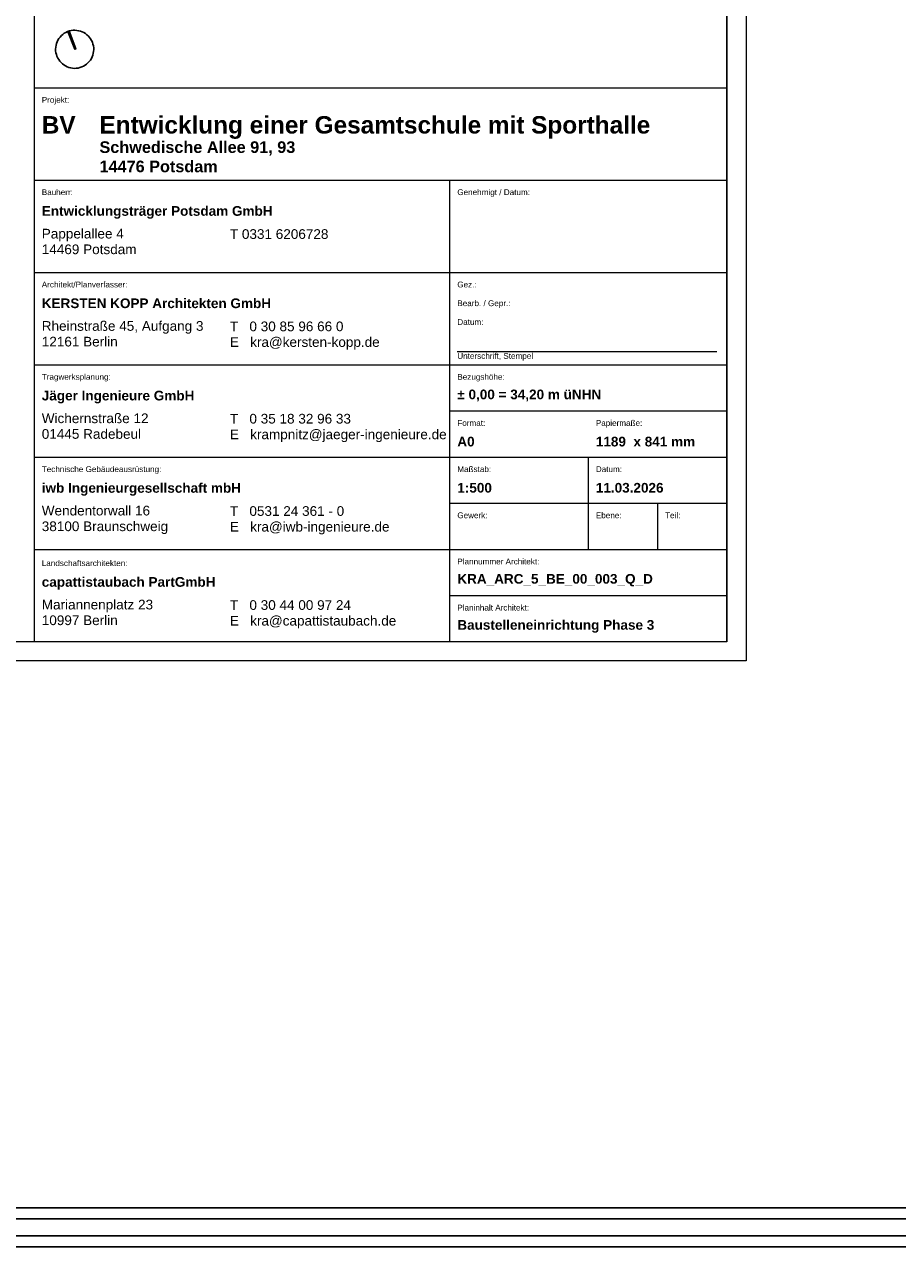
# Model space of a CAD drawing. Header units: metres. Extents: x -5203299 to 2078834, y 245743 to 5816291.
# Tile 208 of 256: x 366759 to 366873, y 5813836 to 5813995. Entities that reach past the tile are written whole.
import ezdxf

# ---------------------------------------------------------------- set-up
doc = ezdxf.new("R2010")
doc.units = ezdxf.units.M
doc.header["$LTSCALE"] = 0.5
doc.linetypes.add('Linienart-40', pattern=[1.399915, 0.599963, -0.799951])
for name, color, linetype, lineweight in [('70 -74 Zeichnungsblatt- 4 Plankopf Linie', 7, 'Continuous', 13), ('70 -74 Zeichnungsblatt- 5 Plankopf Text', 7, 'Continuous', 18), ('70 -74 Zeichnungsblatt- 6 Plankopf Symbole', 7, 'Continuous', 18), ('70 -76 Zeichnungsblatt -2 Plankopf Text', 7, 'Continuous', 18), ('Keine', 7, 'Continuous', 9)]:
    doc.layers.add(name, color=color, linetype=linetype, lineweight=lineweight)
doc.layers.add('99.04_Gleisplanung VP 02_23-EB-1236L-A-FAHRKANTE', color=150, linetype='Continuous', lineweight=35, true_color=0x007fff)
doc.layers.add('99.04_Gleisplanung VP 02_23-EB-1236R-A-FAHRKANTE', color=150, linetype='Continuous', lineweight=35, true_color=0x007fff)
doc.styles.add('Arial', font='arial.ttf')
doc.styles.add('Arial (bold)', font='arialbd.ttf')

# ---------------------------------------------------------------- blocks, each defined once
blk = doc.blocks.new('Gruppe-1127')
at = {"layer": '70 -74 Zeichnungsblatt- 4 Plankopf Linie'}
for p, q in [((0.40945, -0.12334), (0.40945, -0.4155)), ((0.58945, -0.1235), (0.58945, -0.4155)), ((0.40945, -0.2715), (0.58945, -0.2715)), ((0.40945, -0.2955), (0.58945, -0.2955)), ((0.51745, -0.2955), (0.51745, -0.4155)), ((0.40945, -0.3195), (0.58945, -0.3195)), ((0.40945, -0.3435), (0.58945, -0.3435)), ((0.51745, -0.3555), (0.58945, -0.3555)), ((0.40945, -0.3675), (0.58945, -0.3675)), ((0.55345, -0.3675), (0.55345, -0.3795)), ((0.51745, -0.3795), (0.58945, -0.3795)), ((0.55345, -0.3795), (0.55345, -0.3915)), ((0.57145, -0.3795), (0.57145, -0.3915)), ((0.40945, -0.3915), (0.58945, -0.3915)), ((0.58945, -0.3915), (0.58945, -0.4035)), ((0.51745, -0.4035), (0.58945, -0.4035))]:
    blk.add_line(p, q, dxfattribs=at)
at = {"layer": '70 -74 Zeichnungsblatt- 4 Plankopf Linie', "linetype": 'Linienart-40', "lineweight": 13, "transparency": 33554687}
blk.add_line((0.51945, -0.34007), (0.58694, -0.34007), dxfattribs=at)
at = {"layer": '70 -74 Zeichnungsblatt- 5 Plankopf Text', "attachment_point": 1}
for s, insert, char_height, line_spacing_factor, style in [('Projekt:', (0.41145, -0.27389), 0.00151, 0.970891, 'Arial'), ('BV', (0.41145, -0.27887), 0.004531, 0.996218, 'Arial (bold)'), ('Genehmigt / Datum:', (0.51945, -0.29789), 0.0015105, 0.970891, 'Arial'), ('Entwicklungsträger Potsdam GmbH', (0.41145, -0.30226), 0.0025172, 0.996218, 'Arial (bold)'), ('Pappelallee 4\\P14469 Potsdam', (0.41145, -0.30816), 0.0025172, 0.970891, 'Arial'), ('T 0331 6206728', (0.46034, -0.30827), 0.0025172, 0.970891, 'Arial'), ('Architekt/Planverfasser:', (0.41145, -0.32189), 0.0015105, 0.970891, 'Arial'), ('Gez.:', (0.51945, -0.32189), 0.00151, 0.970891, 'Arial'), ('KERSTEN KOPP Architekten GmbH', (0.41145, -0.32626), 0.0025172, 0.996218, 'Arial (bold)'), ('Bearb. / Gepr.:', (0.51945, -0.32676), 0.0015105, 0.970891, 'Arial'), ('Datum:', (0.51945, -0.33163), 0.00151, 0.970891, 'Arial'), ('Rheinstraße 45, Aufgang 3\\P12161 Berlin', (0.41145, -0.33216), 0.0025172, 0.970891, 'Arial'), ('T   0 30 85 96 66 0\\PE   kra@kersten-kopp.de', (0.46034, -0.33227), 0.0025172, 0.970891, 'Arial'), ('Unterschrift, Stempel', (0.51945, -0.34046), 0.0015105, 0.970891, 'Arial'), ('Tragwerksplanung:', (0.41145, -0.34589), 0.0015105, 0.970891, 'Arial'), ('Bezugshöhe:', (0.51945, -0.34589), 0.0015105, 0.970891, 'Arial'), ('Jäger Ingenieure GmbH', (0.41145, -0.35026), 0.0025172, 0.996218, 'Arial (bold)'), ('Wichernstraße 12\\P01445 Radebeul', (0.41145, -0.35616), 0.0025172, 0.970891, 'Arial'), ('T   0 35 18 32 96 33\\PE   krampnitz@jaeger-ingenieure.de', (0.46034, -0.35627), 0.0025172, 0.970891, 'Arial'), ('Format:', (0.51945, -0.35789), 0.00151, 0.970891, 'Arial'), ('Papiermaße:', (0.55545, -0.35789), 0.0015105, 0.970891, 'Arial'), ('Technische Gebäudeausrüstung:', (0.41145, -0.36989), 0.0015105, 0.970891, 'Arial'), ('Maßstab:', (0.51945, -0.36989), 0.00151, 0.970891, 'Arial'), ('Datum:', (0.55545, -0.36989), 0.00151, 0.970891, 'Arial'), ('iwb Ingenieurgesellschaft mbH', (0.41145, -0.37426), 0.0025172, 0.996218, 'Arial (bold)'), ('Wendentorwall 16\\P38100 Braunschweig', (0.41145, -0.38016), 0.0025172, 0.970891, 'Arial'), ('T   0531 24 361 - 0\\PE   kra@iwb-ingenieure.de', (0.46034, -0.38027), 0.0025172, 0.970891, 'Arial'), ('Gewerk:', (0.51945, -0.38189), 0.00151, 0.970891, 'Arial'), ('Ebene:', (0.55545, -0.38189), 0.00151, 0.970891, 'Arial'), ('Teil:', (0.57345, -0.38189), 0.00151, 0.970891, 'Arial'), ('Landschaftsarchitekten:', (0.41145, -0.39433), 0.0015105, 0.970891, 'Arial'), ('Plannummer Architekt:', (0.51945, -0.39389), 0.0015105, 0.970891, 'Arial'), ('capattistaubach PartGmbH', (0.41145, -0.3987), 0.0025172, 0.996218, 'Arial (bold)'), ('Mariannenplatz 23\\P10997 Berlin', (0.41145, -0.40459), 0.0025172, 0.970891, 'Arial'), ('T   0 30 44 00 97 24\\PE   kra@capattistaubach.de', (0.46034, -0.40471), 0.0025172, 0.970891, 'Arial'), ('Planinhalt Architekt:', (0.51945, -0.40589), 0.0015105, 0.970891, 'Arial')]:
    blk.add_mtext(s, dxfattribs=dict(at, insert=insert, char_height=char_height, line_spacing_factor=line_spacing_factor, style=style))
at = {"layer": '70 -74 Zeichnungsblatt- 5 Plankopf Text', "line_spacing_factor": 0.996218, "style": 'Arial (bold)'}
for s, insert, char_height, width, attachment_point in [('Entwicklung einer Gesamtschule mit Sporthalle', (0.42645, -0.27887), 0.004531, 0.1612116, 1), ('Schwedische Allee 91, 93\\P14476 Potsdam', (0.42645, -0.28542), 0.0030207, 0.089, 1), ('± 0,00 = 34,20 m üNHN', (0.51945, -0.3515), 0.0025172, 0.068, 4), ('A0', (0.51945, -0.3635), 0.002517, 0.032, 4), ('1189  x 841 mm', (0.55545, -0.3635), 0.0025172, 0.032, 4), ('1:500', (0.51945, -0.3755), 0.002517, 0.068, 4), ('11.03.2026', (0.55545, -0.3755), 0.002517, 0.0268028, 4), ('KRA_ARC_5_BE_00_003_Q_D', (0.51945, -0.39952), 0.0025172, 0.0682872, 4), ('Baustelleneinrichtung Phase 3', (0.51945, -0.41152), 0.0025172, 0.0682872, 4)]:
    blk.add_mtext(s, dxfattribs=dict(at, insert=insert, char_height=char_height, width=width, attachment_point=attachment_point))
at = {"layer": '70 -76 Zeichnungsblatt -2 Plankopf Text', "insert": (0.41145, -0.29789), "char_height": 0.00151, "attachment_point": 1, "line_spacing_factor": 0.970891, "style": 'Arial'}
blk.add_mtext('Bauherr:', dxfattribs=at)
blk = doc.blocks.new('Nordpfeil 01')
at = {"layer": '70 -74 Zeichnungsblatt- 6 Plankopf Symbole', "linetype": 'Continuous', "lineweight": 0}
blk.add_hatch(color=7, dxfattribs=at).paths.add_polyline_path([(0, 0.00706), (0.00045, 0.00706), (0.00045, 0), (0, 0)])
at = {"layer": '70 -74 Zeichnungsblatt- 6 Plankopf Symbole', "lineweight": 25, "flags": 128}
for points in [[(-0.00194, -0.00681), (-0.00259, -0.00658), (-0.00323, -0.0063), (-0.00383, -0.00595), (-0.00439, -0.00555), (-0.00492, -0.00509), (-0.00539, -0.00458), (-0.00581, -0.00403), (-0.00618, -0.00344), (-0.00649, -0.00282), (-0.00673, -0.00217), (-0.00691, -0.0015), (-0.00703, -0.00081), (-0.00707, -0.00012), (-0.00705, 0.00057), (-0.00696, 0.00126), (-0.00681, 0.00194), (-0.00658, 0.00259), (-0.0063, 0.00323), (-0.00595, 0.00383), (-0.00555, 0.00439), (-0.00509, 0.00492), (-0.00458, 0.00539), (-0.00403, 0.00581), (-0.00344, 0.00618), (-0.00282, 0.00649), (-0.00217, 0.00673), (-0.0015, 0.00691), (-0.00081, 0.00703), (-0.00012, 0.00707), (0.00057, 0.00705), (0.00126, 0.00696), (0.00194, 0.00681), (0.00259, 0.00658), (0.00323, 0.0063), (0.00383, 0.00595), (0.00439, 0.00555), (0.00492, 0.00509), (0.00539, 0.00458), (0.00581, 0.00403), (0.00618, 0.00344), (0.00649, 0.00282), (0.00673, 0.00217), (0.00691, 0.0015), (0.00703, 0.00081), (0.00707, 0.00012), (0.00705, -0.00057), (0.00696, -0.00126), (0.00681, -0.00194), (0.00658, -0.00259), (0.0063, -0.00323), (0.00595, -0.00383), (0.00555, -0.00439), (0.00509, -0.00492), (0.00458, -0.00539), (0.00403, -0.00581), (0.00344, -0.00618), (0.00282, -0.00649), (0.00217, -0.00673), (0.0015, -0.00691), (0.00081, -0.00703), (0.00012, -0.00707), (-0.00057, -0.00705), (-0.00126, -0.00696)], [(0, 0.00706), (0.00045, 0.00706), (0.00045, 0), (0, 0)]]:
    blk.add_lwpolyline(points, close=True, dxfattribs=at)
blk = doc.blocks.new('Plankopf')
at = {"layer": '70 -74 Zeichnungsblatt- 4 Plankopf Linie', "color": 7, "transparency": 33554687}
blk.add_blockref('Gruppe-1127', (0, 0), dxfattribs=at)
at = {"layer": '70 -74 Zeichnungsblatt- 4 Plankopf Linie', "color": 0, "flags": 1}
for tag in ['Approval', 'Approval', 'Approval', 'Approval', 'Approval', 'AR_Genehmigt_-_Datum', 'Auto_Generate_Page_Number', 'Auto_Total_Num_Sheets', 'Auftraggeber', 'Auftraggeber_Zusatz_-1-', 'Auftraggeber_Zusatz_-2-', 'Architekt', 'Architekt_Zusatz_-1-', 'Architekt_Zusatz_-2-', 'Approval', 'Current_Plot_Date', 'Scale', 'Sheet_Number', 'Sheet_Title', 'Teil', 'Gewerk', 'Total_Num_Sheets', 'Tragwerksplanung', 'Tragwerksplanung_Zusatz_-1-', 'Tragwerksplanung_Zusatz_-2-', 'Geschäftszeichen', 'Zone', 'Zone', 'Zone', 'Zone', 'Zone', 'Status', 'TGA', 'TGA_Zusatz_-1-', 'TGA_Zusatz_-2-', 'Zone', 'Number', 'Publish_Date', 'Number', 'Publish_Date', 'Number', 'Publish_Date', 'Number', 'Publish_Date', 'Number', 'Publish_Date', 'Planungsgrundlagen', 'Plot_Date_Format', 'BH_Genehmigt_-_Datum', 'Papiermaße', 'Ebene', 'Page_Number', 'Plannummer_Fachplaner', 'File_Name', 'File_Name_Include_Path', 'Projektname_Zusatz', 'Project_Address', 'Landschaftsarchitekt', 'Landschaftsarchitekten_Zusatz-1-', 'Landschaftsarchitekten_Zusatz_-2-', 'Höhe_üNHN', 'Leistungsphase', 'Number', 'Publish_Date', 'Recipients', 'Recipients', 'Recipients', 'Recipients', 'Recipients', 'Project_Date', 'Project_ID', 'Project_Name', 'Recipients', 'Date', 'Note', 'Date', 'Note', 'Date', 'Note', 'Date', 'Note', 'Date', 'Note', 'Format', 'Date', 'Date', 'Note']:
    blk.add_attdef(tag, (-0.5945, -0.4205), '', height=0.00018, dxfattribs=at)
at = {"layer": '70 -74 Zeichnungsblatt- 4 Plankopf Linie', "transparency": 33554687, "flags": 128}
for points in [[(-0.5945, 0.4205), (0.5945, 0.4205), (0.5945, -0.4205), (-0.5945, -0.4205)], [(-0.5745, -0.4155), (-0.5745, 0.4155), (0.5895, 0.4155), (0.5895, -0.4155)]]:
    blk.add_lwpolyline(points, close=True, dxfattribs=at)
at = {"layer": '70 -74 Zeichnungsblatt- 4 Plankopf Linie', "color": 7, "transparency": 33554687, "xscale": 0.7000000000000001, "yscale": 0.7000000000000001, "zscale": 0.7000000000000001, "rotation": 20.7}
blk.add_blockref('Nordpfeil 01', (0.42, -0.2615), dxfattribs=at)
blk = doc.blocks.new('_23-07-06_Massenplan_TB_Weiterführende Schule-2 (3D)')
at = {"layer": '99.04_Gleisplanung VP 02_23-EB-1236L-A-FAHRKANTE', "flags": 128}
for points in [[(562.05, 14.66), (-195.68, 14.71, -0.005965), (-243.37, 15.28), (-544.42, 22.49)], [(562.05, 13.23), (-195.68, 13.28), (-195.68, 13.28, -0.005965), (-243.4, 13.85), (-243.4, 13.85), (-243.4, 13.85), (-544.46, 21.05, -0.000153)]]:
    blk.add_lwpolyline(points, format="xyb", dxfattribs=at)
at = {"layer": '99.04_Gleisplanung VP 02_23-EB-1236R-A-FAHRKANTE', "flags": 128}
for points in [[(563.02, 18.31), (-195.63, 18.36), (-195.63, 18.36, -0.005965), (-243.33, 18.93), (-544.41, 26.14)], [(563.02, 16.88), (-195.63, 16.93, -0.005965), (-243.36, 17.5), (-544.44, 24.7)]]:
    blk.add_lwpolyline(points, format="xyb", dxfattribs=at)

msp = doc.modelspace()

# ---------------------------------------------------------------- block references
at = {"layer": '70 -74 Zeichnungsblatt- 4 Plankopf Linie', "xscale": 500, "yscale": 500, "zscale": 500}
msp.add_blockref('Plankopf', (366555.71, 5814122.76), dxfattribs=at)

# ---------------------------------------------------------------- next in the draw order: block references
at = {"layer": 'Keine', "color": 1}
msp.add_blockref('_23-07-06_Massenplan_TB_Weiterführende Schule-2 (3D)', (366702.72, 5813823.08), dxfattribs=at)

doc.saveas('drawing.dxf')
